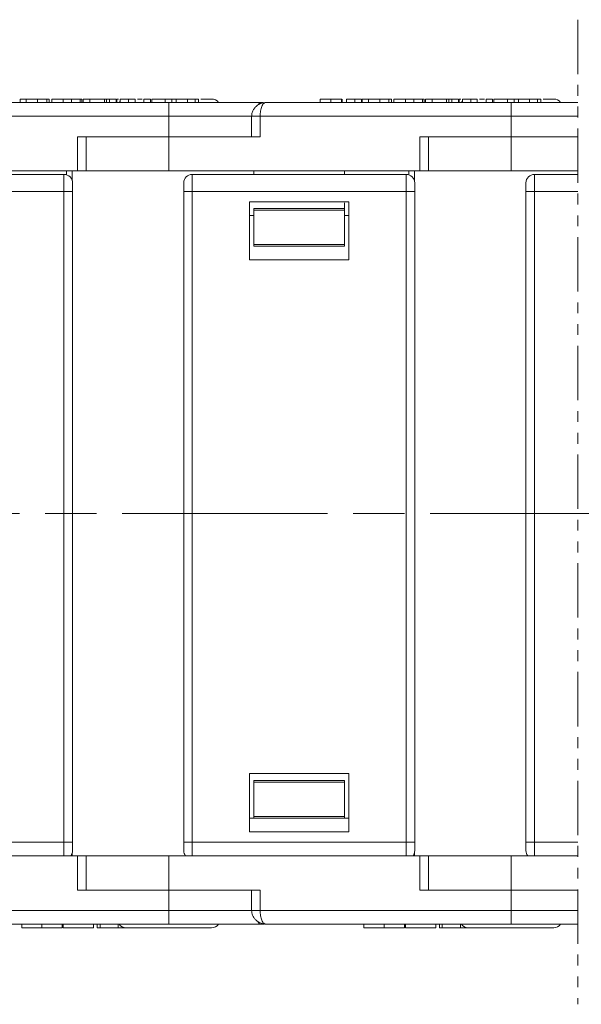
# Model space of a CAD drawing. Header units: millimetres. Extents: x 3578 to 4080, y -235 to 116.
# Tile 7 of 34: x 3884 to 3917, y -155 to -97. Entities that reach past the tile are written whole.
import ezdxf

# ---------------------------------------------------------------- set-up
doc = ezdxf.new("R2010")
doc.units = ezdxf.units.MM
for name, pattern in [('ACAD_ISO08W100', [36, 24, -3, 6, -3]), ('CENTER', [0.6, 0.375, -0.075, 0.075, -0.075]), ('PHANTOM2', [31.75, 15.875, -3.175, 3.175, -3.175, 3.175, -3.175])]:
    doc.linetypes.add(name, pattern=pattern)
doc.layers.add('中心线', color=1, linetype='CENTER', lineweight=25)

msp = doc.modelspace()

# ---------------------------------------------------------------- linework, layer by layer
at = {"color": 3, "linetype": 'PHANTOM2', "lineweight": 9, "ltscale": 0.2}
msp.add_line((3916.33, -97.411), (3916.33, -154.922), dxfattribs=at)
at = {"color": 7, "linetype": 'Continuous', "lineweight": 15}
for p, q in [((3892.436, -102.246), (3878.107, -102.246)), ((3883.738, -102.246), (3883.738, -102.046)), ((3884.105, -102.246), (3884.105, -102.046)), ((3884.573, -102.046), (3884.51, -102.046)), ((3884.76, -102.046), (3884.76, -102.246)), ((3885.297, -102.246), (3885.297, -102.046)), ((3885.439, -102.246), (3885.439, -102.046)), ((3885.591, -102.046), (3885.591, -102.246)), ((3885.591, -102.046), (3886.268, -102.046)), ((3886.268, -102.246), (3886.268, -102.046)), ((3887.197, -102.046), (3886.615, -102.046)), ((3886.753, -102.246), (3886.753, -102.046)), ((3887.357, -102.046), (3887.197, -102.046)), ((3887.258, -102.246), (3887.258, -102.046)), ((3887.357, -102.246), (3887.357, -102.046)), ((3887.821, -102.046), (3887.436, -102.046)), ((3887.436, -102.246), (3887.436, -102.046)), ((3887.821, -102.046), (3887.821, -102.246)), ((3888.667, -102.046), (3887.821, -102.046)), ((3888.667, -102.246), (3888.667, -102.046)), ((3888.795, -102.046), (3888.667, -102.046)), ((3888.795, -102.246), (3888.795, -102.046)), ((3888.973, -102.046), (3888.795, -102.046)), ((3888.973, -102.246), (3888.973, -102.046)), ((3889.358, -102.046), (3888.973, -102.046)), ((3889.358, -102.046), (3889.358, -102.246)), ((3889.404, -102.246), (3889.404, -102.046)), ((3889.588, -102.246), (3889.588, -102.046)), ((3889.982, -102.046), (3889.936, -102.046)), ((3890.075, -102.246), (3890.075, -102.046)), ((3890.075, -102.046), (3890.46, -102.046)), ((3890.46, -102.246), (3890.46, -102.046)), ((3890.971, -102.246), (3890.971, -102.046)), ((3891.356, -102.046), (3890.971, -102.046)), ((3891.356, -102.046), (3891.356, -102.246)), ((3891.432, -102.246), (3891.432, -102.046)), ((3892.226, -102.046), (3891.432, -102.046)), ((3892.611, -102.046), (3892.226, -102.046)), ((3892.226, -102.246), (3892.226, -102.046)), ((3892.436, -103.046), (3892.436, -102.246)), ((3892.611, -102.046), (3892.611, -102.246)), ((3892.867, -102.046), (3892.611, -102.046)), ((3892.867, -102.246), (3892.867, -102.046)), ((3893.52, -102.246), (3893.52, -102.046)), ((3893.976, -102.246), (3893.976, -102.046)), ((3894.174, -102.246), (3894.174, -102.046)), ((3898.107, -102.246), (3898.042, -102.276)), ((3912.436, -102.246), (3898.107, -102.246)), ((3901.287, -102.246), (3901.287, -102.046)), ((3901.905, -102.246), (3901.905, -102.046)), ((3902.525, -102.246), (3902.525, -102.046)), ((3902.548, -102.046), (3902.525, -102.046)), ((3902.569, -102.246), (3902.569, -102.046)), ((3902.824, -102.246), (3902.824, -102.046)), ((3903.311, -102.246), (3903.311, -102.046)), ((3903.311, -102.046), (3903.696, -102.046)), ((3903.696, -102.246), (3903.696, -102.046)), ((3903.738, -102.246), (3903.738, -102.046)), ((3904.105, -102.246), (3904.105, -102.046)), ((3904.573, -102.046), (3904.51, -102.046)), ((3904.76, -102.046), (3904.76, -102.246)), ((3905.297, -102.246), (3905.297, -102.046)), ((3905.439, -102.246), (3905.439, -102.046)), ((3905.591, -102.046), (3905.591, -102.246)), ((3905.591, -102.046), (3906.268, -102.046)), ((3906.268, -102.246), (3906.268, -102.046)), ((3907.197, -102.046), (3906.615, -102.046)), ((3906.753, -102.246), (3906.753, -102.046)), ((3907.357, -102.046), (3907.197, -102.046)), ((3907.258, -102.246), (3907.258, -102.046)), ((3907.357, -102.246), (3907.357, -102.046)), ((3907.436, -102.246), (3907.436, -102.046)), ((3907.821, -102.046), (3907.436, -102.046)), ((3907.821, -102.046), (3907.821, -102.246)), ((3908.667, -102.046), (3907.821, -102.046)), ((3908.667, -102.246), (3908.667, -102.046)), ((3908.795, -102.046), (3908.667, -102.046)), ((3908.795, -102.246), (3908.795, -102.046)), ((3908.973, -102.046), (3908.795, -102.046)), ((3908.973, -102.246), (3908.973, -102.046)), ((3909.358, -102.046), (3908.973, -102.046)), ((3909.358, -102.046), (3909.358, -102.246)), ((3909.404, -102.246), (3909.404, -102.046)), ((3909.588, -102.246), (3909.588, -102.046)), ((3909.982, -102.046), (3909.936, -102.046)), ((3910.075, -102.246), (3910.075, -102.046)), ((3910.075, -102.046), (3910.46, -102.046)), ((3910.46, -102.246), (3910.46, -102.046)), ((3910.971, -102.246), (3910.971, -102.046)), ((3911.356, -102.046), (3910.971, -102.046)), ((3911.356, -102.046), (3911.356, -102.246)), ((3911.432, -102.246), (3911.432, -102.046)), ((3912.226, -102.046), (3911.432, -102.046)), ((3912.611, -102.046), (3912.226, -102.046)), ((3912.226, -102.246), (3912.226, -102.046)), ((3912.436, -103.046), (3912.436, -102.246)), ((3912.611, -102.046), (3912.611, -102.246)), ((3912.867, -102.046), (3912.611, -102.046)), ((3912.867, -102.246), (3912.867, -102.046)), ((3913.52, -102.246), (3913.52, -102.046)), ((3913.976, -102.246), (3913.976, -102.046)), ((3914.174, -102.246), (3914.174, -102.046)), ((3877.772, -103.046), (3892.436, -103.046)), ((3892.436, -103.046), (3892.436, -104.246)), ((3897.298, -103.046), (3892.436, -103.046)), ((3897.272, -103.046), (3897.272, -104.246)), ((3897.772, -103.046), (3897.272, -103.046)), ((3897.772, -103.046), (3912.436, -103.046)), ((3897.772, -104.246), (3897.772, -103.046)), ((3912.436, -103.046), (3912.436, -104.246)), ((3916.33, -103.046), (3912.436, -103.046)), ((3887.101, -104.246), (3887.101, -106.246)), ((3887.101, -104.246), (3892.436, -104.246)), ((3887.601, -106.246), (3887.601, -104.246)), ((3892.436, -106.246), (3892.436, -104.246)), ((3892.436, -104.246), (3897.772, -104.246)), ((3907.101, -104.246), (3907.101, -106.246)), ((3907.101, -104.246), (3912.436, -104.246)), ((3907.601, -106.246), (3907.601, -104.246)), ((3912.436, -106.246), (3912.436, -104.246)), ((3912.436, -104.246), (3916.33, -104.246)), ((3887.101, -106.246), (3872.436, -106.246)), ((3886.453, -106.246), (3886.453, -106.468)), ((3886.792, -106.827), (3886.792, -106.246)), ((3887.101, -106.246), (3887.601, -106.246)), ((3892.436, -106.246), (3887.601, -106.246)), ((3907.101, -106.246), (3892.436, -106.246)), ((3897.406, -106.246), (3897.406, -106.446)), ((3902.706, -106.246), (3902.706, -106.446)), ((3906.453, -106.246), (3906.453, -106.468)), ((3906.792, -106.827), (3906.792, -106.246)), ((3907.101, -106.246), (3907.601, -106.246)), ((3912.436, -106.246), (3907.601, -106.246)), ((3916.33, -106.246), (3912.436, -106.246)), ((3886.306, -106.446), (3873.806, -106.446)), ((3886.306, -107.446), (3886.306, -106.446)), ((3893.806, -106.446), (3893.806, -107.446)), ((3906.306, -106.446), (3893.806, -106.446)), ((3906.306, -107.446), (3906.306, -106.446)), ((3913.806, -106.446), (3913.806, -107.446)), ((3916.33, -106.446), (3913.806, -106.446)), ((3873.806, -107.446), (3886.306, -107.446)), ((3886.806, -107.446), (3886.306, -107.446)), ((3886.306, -107.446), (3886.306, -145.446)), ((3886.806, -145.446), (3886.806, -107.446)), ((3893.806, -107.446), (3893.306, -107.446)), ((3893.306, -107.446), (3893.306, -145.446)), ((3893.806, -107.446), (3906.306, -107.446)), ((3893.806, -145.446), (3893.806, -107.446)), ((3906.806, -107.446), (3906.306, -107.446)), ((3906.306, -107.446), (3906.306, -145.446)), ((3906.806, -145.446), (3906.806, -107.446)), ((3913.806, -107.446), (3913.306, -107.446)), ((3913.306, -107.446), (3913.306, -145.446)), ((3913.806, -107.446), (3916.33, -107.446)), ((3913.806, -145.446), (3913.806, -107.446)), ((3902.956, -108.046), (3897.156, -108.046)), ((3897.156, -111.446), (3897.156, -108.046)), ((3902.706, -108.114), (3902.706, -108.446)), ((3902.956, -111.446), (3902.956, -108.046)), ((3902.706, -108.446), (3897.406, -108.446)), ((3897.406, -108.446), (3897.406, -108.546)), ((3902.706, -108.546), (3897.406, -108.546)), ((3897.406, -108.546), (3897.406, -110.546)), ((3902.706, -108.546), (3902.706, -108.446)), ((3902.706, -108.546), (3902.706, -110.546)), ((3897.156, -108.846), (3897.406, -108.846)), ((3902.706, -108.846), (3902.956, -108.846)), ((3897.406, -110.546), (3902.706, -110.546)), ((3897.406, -110.546), (3897.406, -110.646)), ((3897.406, -110.646), (3902.706, -110.646)), ((3902.706, -110.646), (3902.706, -110.546)), ((3902.956, -111.446), (3897.156, -111.446)), ((3897.156, -141.446), (3897.156, -144.846)), ((3897.156, -141.446), (3902.956, -141.446)), ((3902.956, -141.446), (3902.956, -144.846)), ((3902.706, -141.846), (3897.406, -141.846)), ((3897.406, -141.846), (3897.406, -141.946)), ((3902.706, -141.946), (3897.406, -141.946)), ((3897.406, -141.946), (3897.406, -143.946)), ((3902.706, -141.946), (3902.706, -141.846)), ((3902.706, -141.946), (3902.706, -143.946)), ((3897.406, -144.046), (3897.156, -144.046)), ((3897.406, -143.946), (3902.706, -143.946)), ((3897.406, -143.946), (3897.406, -144.046)), ((3897.406, -144.046), (3902.706, -144.046)), ((3902.706, -144.046), (3902.706, -143.946)), ((3902.956, -144.046), (3902.706, -144.046)), ((3897.156, -144.846), (3902.956, -144.846)), ((3886.306, -145.446), (3873.806, -145.446)), ((3886.306, -145.446), (3886.806, -145.446)), ((3886.306, -146.246), (3886.306, -145.446)), ((3893.306, -145.446), (3893.806, -145.446)), ((3906.306, -145.446), (3893.806, -145.446)), ((3893.806, -145.446), (3893.806, -146.246)), ((3906.306, -145.446), (3906.806, -145.446)), ((3906.306, -146.246), (3906.306, -145.446)), ((3913.306, -145.446), (3913.806, -145.446)), ((3916.33, -145.446), (3913.806, -145.446)), ((3913.806, -145.446), (3913.806, -146.246)), ((3886.792, -146.246), (3886.792, -146.066)), ((3906.792, -146.246), (3906.792, -146.066)), ((3872.436, -146.246), (3887.101, -146.246)), ((3887.101, -146.246), (3887.101, -148.246)), ((3887.601, -146.246), (3887.101, -146.246)), ((3887.601, -148.246), (3887.601, -146.246)), ((3887.601, -146.246), (3892.436, -146.246)), ((3892.436, -148.246), (3892.436, -146.246)), ((3892.436, -146.246), (3907.101, -146.246)), ((3907.101, -146.246), (3907.101, -148.246)), ((3907.601, -146.246), (3907.101, -146.246)), ((3907.601, -148.246), (3907.601, -146.246)), ((3907.601, -146.246), (3912.436, -146.246)), ((3912.436, -148.246), (3912.436, -146.246)), ((3912.436, -146.246), (3916.33, -146.246)), ((3887.101, -148.246), (3892.436, -148.246)), ((3897.772, -148.246), (3892.436, -148.246)), ((3892.436, -148.246), (3892.436, -149.446)), ((3897.272, -148.246), (3897.272, -149.446)), ((3897.772, -149.446), (3897.772, -148.246)), ((3907.101, -148.246), (3912.436, -148.246)), ((3916.33, -148.246), (3912.436, -148.246)), ((3912.436, -148.246), (3912.436, -149.446)), ((3892.436, -149.446), (3877.772, -149.446)), ((3892.436, -149.446), (3892.436, -150.246)), ((3892.436, -149.446), (3897.298, -149.446)), ((3897.272, -149.446), (3897.772, -149.446)), ((3912.436, -149.446), (3897.772, -149.446)), ((3912.436, -149.446), (3912.436, -150.246)), ((3912.436, -149.446), (3916.33, -149.446)), ((3878.107, -150.246), (3892.436, -150.246)), ((3883.834, -150.246), (3883.834, -150.446)), ((3885.016, -150.446), (3885.016, -150.246)), ((3886.206, -150.246), (3886.206, -150.446)), ((3886.268, -150.446), (3886.268, -150.246)), ((3886.268, -150.446), (3888.03, -150.446)), ((3888.03, -150.246), (3888.03, -150.446)), ((3888.253, -150.246), (3888.253, -150.446)), ((3888.253, -150.446), (3888.413, -150.446)), ((3888.413, -150.246), (3888.413, -150.446)), ((3888.413, -150.446), (3889.471, -150.446)), ((3889.471, -150.446), (3889.471, -150.246)), ((3889.471, -150.446), (3889.951, -150.446)), ((3898.107, -150.246), (3912.436, -150.246)), ((3903.834, -150.246), (3903.834, -150.446)), ((3905.016, -150.446), (3905.016, -150.246)), ((3906.206, -150.246), (3906.206, -150.446)), ((3906.268, -150.446), (3906.268, -150.246)), ((3906.268, -150.446), (3908.03, -150.446)), ((3908.03, -150.246), (3908.03, -150.446)), ((3908.253, -150.246), (3908.253, -150.446)), ((3908.253, -150.446), (3908.413, -150.446)), ((3908.413, -150.246), (3908.413, -150.446)), ((3908.413, -150.446), (3909.471, -150.446)), ((3909.471, -150.446), (3909.471, -150.246)), ((3909.471, -150.446), (3909.951, -150.446))]:
    msp.add_line(p, q, dxfattribs=at)
at = {"color": 7, "linetype": 'Continuous', "lineweight": 15, "flags": 128}
for points in [[(3889.588, -102.188), (3889.583, -102.193), (3889.536, -102.246)], [(3898.107, -102.246), (3898.042, -102.256), (3898.008, -102.269)], [(3909.588, -102.188), (3909.583, -102.193), (3909.536, -102.246)], [(3898.013, -150.226), (3898.042, -150.237), (3898.107, -150.246)]]:
    msp.add_lwpolyline(points, dxfattribs=at)
at = {"color": 7, "linetype": 'Continuous', "lineweight": 15}
for centre, radius, start, end in [((3894.936, -102.546), 0.5, 37.71782, 90), ((3897.884, -102.489), 0.255, 113.20953, 157.73513), ((3914.936, -102.546), 0.5, 37.71782, 90), ((3886.306, -106.946), 0.5, 360, 90), ((3893.806, -106.946), 0.5, 90, 180), ((3906.306, -106.946), 0.5, 360, 90), ((3913.806, -106.946), 0.5, 90, 180), ((3886.306, -145.946), 0.5, 323.1301, 360), ((3893.806, -145.946), 0.5, 180, 216.8699), ((3906.306, -145.946), 0.5, 323.1301, 360), ((3913.806, -145.946), 0.5, 180, 216.8699), ((3897.878, -149.999), 0.252, 201.51732, 259.16037), ((3889.936, -149.946), 0.5, 216.8699, 270), ((3894.936, -149.946), 0.5, 270, 322.46944), ((3909.936, -149.946), 0.5, 216.8699, 270), ((3914.936, -149.946), 0.5, 270, 322.46944)]:
    msp.add_arc(centre, radius, start, end, dxfattribs=at)
for points, knots in [([(3884.156, -102.046), (3884.106, -102.046), (3883.988, -102.046), (3883.846, -102.046), (3883.752, -102.046), (3883.743, -102.046), (3883.738, -102.046)], [0, 0, 0, 0, 0.1784934, 0.4138134, 0.6871296, 1, 1, 1, 1]), ([(3884.76, -102.046), (3884.666, -102.046), (3884.505, -102.046), (3884.31, -102.046), (3884.184, -102.046), (3884.125, -102.046), (3884.11, -102.046), (3884.105, -102.046)], [0, 0, 0, 0, 0.284938, 0.489037, 0.692754, 0.904788, 1, 1, 1, 1]), ([(3885.297, -102.046), (3885.271, -102.046), (3885.218, -102.046), (3885.118, -102.046), (3885.006, -102.046), (3884.906, -102.046), (3884.823, -102.046), (3884.781, -102.046), (3884.76, -102.046)], [0, 0, 0, 0, 0.198178, 0.402258, 0.594941, 0.795362, 0.897384, 1, 1, 1, 1]), ([(3885.439, -102.046), (3885.438, -102.046), (3885.437, -102.046), (3885.429, -102.046), (3885.415, -102.046), (3885.393, -102.046), (3885.357, -102.046), (3885.317, -102.046), (3885.297, -102.046)], [0, 0, 0, 0, 0.142815, 0.286331, 0.415095, 0.544797, 0.769652, 1, 1, 1, 1]), ([(3886.268, -102.046), (3886.302, -102.046), (3886.368, -102.046), (3886.482, -102.046), (3886.587, -102.046), (3886.682, -102.046), (3886.729, -102.046), (3886.753, -102.046)], [0, 0, 0, 0, 0.2061597, 0.4123253, 0.7060368, 0.8529783, 1, 1, 1, 1]), ([(3886.753, -102.046), (3886.82, -102.046), (3886.943, -102.046), (3887.093, -102.046), (3887.196, -102.046), (3887.251, -102.046), (3887.256, -102.046), (3887.258, -102.046)], [0, 0, 0, 0, 0.24221, 0.444968, 0.647176, 0.869019, 1, 1, 1, 1]), ([(3889.491, -102.046), (3889.479, -102.046), (3889.406, -102.046), (3889.405, -102.046), (3889.404, -102.046)], [0, 0, 0, 0, 0.158241, 1, 1, 1, 1]), ([(3889.588, -102.046), (3889.649, -102.046), (3889.77, -102.046), (3889.935, -102.046), (3890.028, -102.046), (3890.075, -102.046)], [0, 0, 0, 0, 0.340777, 0.666506, 1, 1, 1, 1]), ([(3890.879, -102.046), (3890.804, -102.046), (3890.697, -102.046), (3890.617, -102.046), (3890.593, -102.046)], [0, 0, 0, 0, 0.693133, 1, 1, 1, 1]), ([(3897.943, -102.246), (3897.744, -102.246), (3897.088, -102.246), (3895.766, -102.246), (3894.108, -102.246), (3892.983, -102.246), (3892.436, -102.246)], [0, 0, 0, 0, 0.1317256, 0.4346917, 0.7255651, 1, 1, 1, 1]), ([(3893.52, -102.046), (3893.452, -102.046), (3893.322, -102.046), (3893.149, -102.046), (3893.013, -102.046), (3892.878, -102.046), (3892.871, -102.046), (3892.866, -102.046)], [0, 0, 0, 0, 0.147573, 0.284708, 0.42143, 0.569087, 1, 1, 1, 1]), ([(3893.976, -102.046), (3893.954, -102.046), (3893.909, -102.046), (3893.826, -102.046), (3893.736, -102.046), (3893.653, -102.046), (3893.581, -102.046), (3893.54, -102.046), (3893.52, -102.046)], [0, 0, 0, 0, 0.193766, 0.39358, 0.576637, 0.765409, 0.88229, 1, 1, 1, 1]), ([(3894.174, -102.046), (3894.173, -102.046), (3894.171, -102.046), (3894.15, -102.046), (3894.12, -102.046), (3894.088, -102.046), (3894.043, -102.046), (3893.998, -102.046), (3893.976, -102.046)], [0, 0, 0, 0, 0.236152, 0.473855, 0.601652, 0.730266, 0.863502, 1, 1, 1, 1]), ([(3894.936, -102.046), (3894.901, -102.046), (3894.847, -102.046), (3894.572, -102.046), (3894.385, -102.046), (3894.31, -102.046)], [0, 0, 0, 0, 0.523746, 0.8088608, 1, 1, 1, 1]), ([(3898.041, -102.262), (3897.977, -102.27), (3897.828, -102.289), (3897.646, -102.381), (3897.492, -102.508), (3897.379, -102.651), (3897.29, -102.839), (3897.278, -102.976), (3897.272, -103.046)], [0, 0, 0, 0, 0.163713, 0.378531, 0.509097, 0.657229, 0.822903, 1, 1, 1, 1]), ([(3898.042, -102.276), (3898.022, -102.282), (3897.958, -102.303), (3897.883, -102.434), (3897.826, -102.602), (3897.795, -102.744), (3897.775, -102.894), (3897.773, -102.996), (3897.772, -103.046)], [0, 0, 0, 0, 0.135679, 0.438638, 0.587386, 0.730058, 0.86734, 1, 1, 1, 1]), ([(3901.905, -102.046), (3901.804, -102.046), (3901.646, -102.046), (3901.465, -102.046), (3901.352, -102.046), (3901.295, -102.046), (3901.29, -102.046), (3901.287, -102.046)], [0, 0, 0, 0, 0.288996, 0.450693, 0.612382, 0.824011, 1, 1, 1, 1]), ([(3902.525, -102.046), (3902.497, -102.046), (3902.442, -102.046), (3902.288, -102.046), (3902.103, -102.046), (3901.973, -102.046), (3901.905, -102.046)], [0, 0, 0, 0, 0.254384, 0.503489, 0.74052, 1, 1, 1, 1]), ([(3902.824, -102.046), (3902.886, -102.046), (3903.006, -102.046), (3903.171, -102.046), (3903.264, -102.046), (3903.311, -102.046)], [0, 0, 0, 0, 0.340777, 0.666506, 1, 1, 1, 1]), ([(3904.156, -102.046), (3904.106, -102.046), (3903.988, -102.046), (3903.846, -102.046), (3903.752, -102.046), (3903.743, -102.046), (3903.738, -102.046)], [0, 0, 0, 0, 0.1784934, 0.4138134, 0.6871296, 1, 1, 1, 1]), ([(3904.76, -102.046), (3904.666, -102.046), (3904.505, -102.046), (3904.31, -102.046), (3904.184, -102.046), (3904.125, -102.046), (3904.11, -102.046), (3904.105, -102.046)], [0, 0, 0, 0, 0.284938, 0.489037, 0.692754, 0.904788, 1, 1, 1, 1]), ([(3905.297, -102.046), (3905.271, -102.046), (3905.218, -102.046), (3905.118, -102.046), (3905.006, -102.046), (3904.906, -102.046), (3904.823, -102.046), (3904.781, -102.046), (3904.76, -102.046)], [0, 0, 0, 0, 0.198178, 0.402258, 0.594941, 0.795362, 0.897384, 1, 1, 1, 1]), ([(3905.439, -102.046), (3905.438, -102.046), (3905.437, -102.046), (3905.429, -102.046), (3905.415, -102.046), (3905.393, -102.046), (3905.357, -102.046), (3905.317, -102.046), (3905.297, -102.046)], [0, 0, 0, 0, 0.142815, 0.286331, 0.415095, 0.544797, 0.769652, 1, 1, 1, 1]), ([(3906.268, -102.046), (3906.302, -102.046), (3906.368, -102.046), (3906.482, -102.046), (3906.587, -102.046), (3906.682, -102.046), (3906.729, -102.046), (3906.753, -102.046)], [0, 0, 0, 0, 0.2061597, 0.4123253, 0.7060368, 0.8529783, 1, 1, 1, 1]), ([(3906.753, -102.046), (3906.82, -102.046), (3906.943, -102.046), (3907.093, -102.046), (3907.196, -102.046), (3907.251, -102.046), (3907.256, -102.046), (3907.258, -102.046)], [0, 0, 0, 0, 0.24221, 0.444968, 0.647176, 0.869019, 1, 1, 1, 1]), ([(3909.491, -102.046), (3909.479, -102.046), (3909.406, -102.046), (3909.405, -102.046), (3909.404, -102.046)], [0, 0, 0, 0, 0.158241, 1, 1, 1, 1]), ([(3909.588, -102.046), (3909.649, -102.046), (3909.77, -102.046), (3909.935, -102.046), (3910.028, -102.046), (3910.075, -102.046)], [0, 0, 0, 0, 0.340777, 0.666506, 1, 1, 1, 1]), ([(3910.879, -102.046), (3910.804, -102.046), (3910.697, -102.046), (3910.617, -102.046), (3910.593, -102.046)], [0, 0, 0, 0, 0.6931331, 1, 1, 1, 1]), ([(3916.33, -102.246), (3916.134, -102.246), (3915.395, -102.246), (3914.108, -102.246), (3912.983, -102.246), (3912.436, -102.246)], [0.3261936, 0.3261936, 0.3261936, 0.3261936, 0.4346917, 0.7255651, 1, 1, 1, 1]), ([(3913.52, -102.046), (3913.452, -102.046), (3913.322, -102.046), (3913.149, -102.046), (3913.013, -102.046), (3912.878, -102.046), (3912.871, -102.046), (3912.866, -102.046)], [0, 0, 0, 0, 0.147573, 0.284708, 0.42143, 0.569087, 1, 1, 1, 1]), ([(3913.976, -102.046), (3913.954, -102.046), (3913.909, -102.046), (3913.826, -102.046), (3913.736, -102.046), (3913.653, -102.046), (3913.581, -102.046), (3913.54, -102.046), (3913.52, -102.046)], [0, 0, 0, 0, 0.193766, 0.39358, 0.576637, 0.765409, 0.88229, 1, 1, 1, 1]), ([(3914.174, -102.046), (3914.173, -102.046), (3914.171, -102.046), (3914.15, -102.046), (3914.12, -102.046), (3914.088, -102.046), (3914.043, -102.046), (3913.998, -102.046), (3913.976, -102.046)], [0, 0, 0, 0, 0.236152, 0.473855, 0.601652, 0.730266, 0.863502, 1, 1, 1, 1]), ([(3914.936, -102.046), (3914.901, -102.046), (3914.847, -102.046), (3914.572, -102.046), (3914.385, -102.046), (3914.31, -102.046)], [0, 0, 0, 0, 0.523746, 0.808861, 1, 1, 1, 1]), ([(3886.806, -107.446), (3886.806, -107.383), (3886.806, -107.286), (3886.806, -107.17), (3886.806, -107.09), (3886.806, -107.026), (3886.806, -106.963), (3886.806, -106.953), (3886.806, -106.946)], [0, 0, 0, 0, 0.239443, 0.369379, 0.5, 0.629936, 0.760557, 1, 1, 1, 1]), ([(3893.306, -106.946), (3893.306, -106.953), (3893.306, -106.963), (3893.306, -107.026), (3893.306, -107.09), (3893.306, -107.17), (3893.306, -107.286), (3893.306, -107.383), (3893.306, -107.446)], [0, 0, 0, 0, 0.239443, 0.369379, 0.5, 0.629936, 0.760557, 1, 1, 1, 1]), ([(3906.806, -107.446), (3906.806, -107.383), (3906.806, -107.286), (3906.806, -107.17), (3906.806, -107.09), (3906.806, -107.026), (3906.806, -106.963), (3906.806, -106.953), (3906.806, -106.946)], [0, 0, 0, 0, 0.239443, 0.369379, 0.5, 0.629936, 0.760557, 1, 1, 1, 1]), ([(3913.306, -106.946), (3913.306, -106.953), (3913.306, -106.963), (3913.306, -107.026), (3913.306, -107.09), (3913.306, -107.17), (3913.306, -107.286), (3913.306, -107.383), (3913.306, -107.446)], [0, 0, 0, 0, 0.239443, 0.369379, 0.5, 0.629936, 0.760557, 1, 1, 1, 1]), ([(3886.806, -145.946), (3886.806, -145.94), (3886.806, -145.929), (3886.806, -145.867), (3886.806, -145.803), (3886.806, -145.723), (3886.806, -145.606), (3886.806, -145.509), (3886.806, -145.446)], [0, 0, 0, 0, 0.239443, 0.369379, 0.5, 0.629936, 0.760557, 1, 1, 1, 1]), ([(3893.306, -145.446), (3893.306, -145.509), (3893.306, -145.606), (3893.306, -145.723), (3893.306, -145.802), (3893.306, -145.867), (3893.306, -145.929), (3893.306, -145.94), (3893.306, -145.946)], [0, 0, 0, 0, 0.239443, 0.369379, 0.5, 0.629936, 0.760557, 1, 1, 1, 1]), ([(3906.806, -145.946), (3906.806, -145.94), (3906.806, -145.929), (3906.806, -145.867), (3906.806, -145.803), (3906.806, -145.723), (3906.806, -145.606), (3906.806, -145.509), (3906.806, -145.446)], [0, 0, 0, 0, 0.239443, 0.369379, 0.5, 0.629936, 0.760557, 1, 1, 1, 1]), ([(3913.306, -145.446), (3913.306, -145.509), (3913.306, -145.606), (3913.306, -145.723), (3913.306, -145.802), (3913.306, -145.867), (3913.306, -145.929), (3913.306, -145.94), (3913.306, -145.946)], [0, 0, 0, 0, 0.239443, 0.369379, 0.5, 0.629936, 0.760557, 1, 1, 1, 1]), ([(3897.272, -149.446), (3897.274, -149.49), (3897.279, -149.582), (3897.321, -149.723), (3897.394, -149.861), (3897.498, -149.985), (3897.624, -150.085), (3897.808, -150.186), (3897.948, -150.213), (3898.041, -150.231)], [0, 0, 0, 0, 0.109371, 0.228448, 0.3548, 0.485173, 0.616488, 0.746555, 1, 1, 1, 1]), ([(3897.772, -149.446), (3897.773, -149.497), (3897.775, -149.599), (3897.795, -149.749), (3897.826, -149.891), (3897.883, -150.059), (3897.978, -150.213), (3898.065, -150.235), (3898.107, -150.246)], [0, 0, 0, 0, 0.115349, 0.234722, 0.358791, 0.488149, 0.751597, 1, 1, 1, 1]), ([(3883.834, -150.446), (3883.84, -150.446), (3883.854, -150.446), (3884.007, -150.446), (3884.282, -150.446), (3884.637, -150.446), (3884.886, -150.446), (3885.016, -150.446)], [0, 0, 0, 0, 0.204609, 0.411109, 0.621842, 0.801311, 1, 1, 1, 1]), ([(3885.016, -150.446), (3885.151, -150.446), (3885.423, -150.446), (3885.778, -150.446), (3886.028, -150.446), (3886.182, -150.446), (3886.197, -150.446), (3886.206, -150.446)], [0, 0, 0, 0, 0.205416, 0.413489, 0.592452, 0.772931, 1, 1, 1, 1]), ([(3889.936, -150.446), (3889.97, -150.446), (3890.022, -150.446), (3890.333, -150.446), (3890.656, -150.446), (3891.054, -150.446), (3891.637, -150.446), (3892.436, -150.446), (3893.236, -150.446), (3893.819, -150.446), (3894.217, -150.446), (3894.54, -150.446), (3894.851, -150.446), (3894.903, -150.446), (3894.936, -150.446)], [0, 0, 0, 0, 0.119721, 0.184895, 0.25, 0.315174, 0.380279, 0.5, 0.619721, 0.684895, 0.75, 0.815174, 0.880279, 1, 1, 1, 1]), ([(3898.014, -150.246), (3897.792, -150.246), (3897.114, -150.246), (3895.767, -150.246), (3894.108, -150.246), (3892.983, -150.246), (3892.436, -150.246)], [0, 0, 0, 0, 0.144854, 0.443239, 0.729715, 1, 1, 1, 1]), ([(3903.834, -150.446), (3903.84, -150.446), (3903.854, -150.446), (3904.007, -150.446), (3904.282, -150.446), (3904.637, -150.446), (3904.886, -150.446), (3905.016, -150.446)], [0, 0, 0, 0, 0.204609, 0.411109, 0.621842, 0.801311, 1, 1, 1, 1]), ([(3905.016, -150.446), (3905.151, -150.446), (3905.423, -150.446), (3905.778, -150.446), (3906.028, -150.446), (3906.182, -150.446), (3906.197, -150.446), (3906.206, -150.446)], [0, 0, 0, 0, 0.205416, 0.413489, 0.592452, 0.772931, 1, 1, 1, 1]), ([(3909.936, -150.446), (3909.97, -150.446), (3910.022, -150.446), (3910.333, -150.446), (3910.656, -150.446), (3911.054, -150.446), (3911.637, -150.446), (3912.436, -150.446), (3913.236, -150.446), (3913.819, -150.446), (3914.217, -150.446), (3914.54, -150.446), (3914.851, -150.446), (3914.903, -150.446), (3914.936, -150.446)], [0, 0, 0, 0, 0.119721, 0.184895, 0.25, 0.315174, 0.380279, 0.5, 0.619721, 0.684895, 0.75, 0.815174, 0.880279, 1, 1, 1, 1]), ([(3916.33, -150.246), (3916.134, -150.246), (3915.396, -150.246), (3914.108, -150.246), (3912.983, -150.246), (3912.436, -150.246)], [0.3362879, 0.3362879, 0.3362879, 0.3362879, 0.443239, 0.7297145, 1, 1, 1, 1])]:
    msp.add_open_spline(points, degree=3, knots=knots, dxfattribs=at)
at = {"layer": '中心线', "linetype": 'ACAD_ISO08W100', "lineweight": 13, "ltscale": 0.5}
msp.add_line((4009.71, -126.246), (3745.869, -126.246), dxfattribs=at)

doc.saveas('drawing.dxf')
